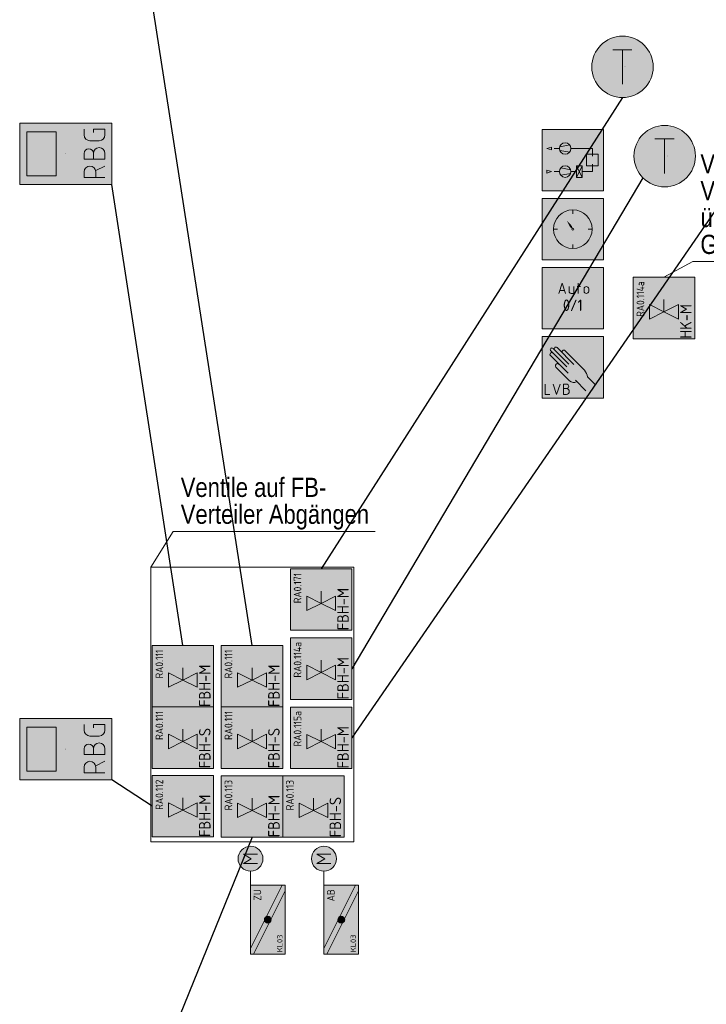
# Model space of a CAD drawing. Header units: metres. Extents: x -13.5 to 10.8, y -3.9 to 32.8.
# Tile 4 of 7: x 3.7 to 8.2, y 2.9 to 9.3. Entities that reach past the tile are written whole.
import ezdxf
from ezdxf.enums import TextEntityAlignment as Align

# ---------------------------------------------------------------- set-up
doc = ezdxf.new("R2010")
doc.units = ezdxf.units.M
doc.header["$MEASUREMENT"] = 0
doc.linetypes.add('DGN Style 5', pattern=[0.010740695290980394, 0.004603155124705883, -0.006137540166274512])
doc.layers.add('INTERN_Bemerkung', color=6, linetype='Continuous', lineweight=30, plot=False)
for name, color, linetype, lineweight in [('TRI_CONNPTS', 7, 'Continuous', 0), ('TRI_H3D', 7, 'Continuous', 0), ('ZWP_480_SYM_E0', 7, 'Continuous', 0), ('ZWP_480_SYM_E0_2D', 7, 'Continuous', 0), ('ZWP_480_SYM_E0_3D', 7, 'Continuous', 0), ('ZWP_480_SYM_SCHWARZ', 7, 'Continuous', 13), ('ZWP_480_SYM_SCHWARZ_2D', 7, 'Continuous', 0), ('ZWP_480_TEXT_1_50_TOP', 7, 'Continuous', 0)]:
    doc.layers.add(name, color=color, linetype=linetype, lineweight=lineweight)
doc.layers.get('TRI_CONNPTS').off()
doc.layers.get('TRI_H3D').off()
doc.styles.add('ISOCP', font='isocp.shx')
doc.styles.add('Style-isocp', font='isocp.shx')
doc.styles.add('ZWP_1 50', font='ARIALN.TTF', dxfattribs={"height": 0.125})

# ---------------------------------------------------------------- blocks, each defined once
blk = doc.blocks.new('*U22')
at = {"color": 5, "linetype": 'Continuous', "lineweight": 13}
for p, q in [((3.401696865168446e-05, -0.007495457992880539), (-0.03746598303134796, -0.007495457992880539)), ((0.007534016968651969, -0.007495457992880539), (0.03753401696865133, -0.06749545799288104))]:
    blk.add_line(p, q, dxfattribs=at)
at = {"color": 5, "linetype": 'Continuous', "lineweight": 13, "flags": 128}
blk.add_lwpolyline([(-0.03746598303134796, -0.06749545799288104), (-0.03746598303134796, 0.06750454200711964), (3.401696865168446e-05, 0.06750454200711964)], dxfattribs=at)
at = {"color": 5, "linetype": 'Continuous', "lineweight": 13, "extrusion": (0, 0, -1)}
blk.add_arc((-3.401696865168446e-05, 0.03000454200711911), 0.0375, 90.00000000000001, 270, dxfattribs=at)
blk = doc.blocks.new('*U23')
at = {"color": 5, "linetype": 'Continuous', "lineweight": 13}
for p, q in [((3.401696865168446e-05, 0.007504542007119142), (-0.03746598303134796, 0.007504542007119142)), ((-0.03746598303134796, -0.06749545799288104), (3.401696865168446e-05, -0.06749545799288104))]:
    blk.add_line(p, q, dxfattribs=at)
at = {"color": 5, "linetype": 'Continuous', "lineweight": 13, "flags": 128}
blk.add_lwpolyline([(3.401696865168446e-05, 0.06750454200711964), (-0.03746598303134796, 0.06750454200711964), (-0.03746598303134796, -0.06749545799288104)], dxfattribs=at)
at = {"color": 5, "linetype": 'Continuous', "lineweight": 13}
for centre, radius in [((3.401696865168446e-05, 0.03750454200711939), 0.03), ((3.401696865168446e-05, -0.0299954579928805), 0.0375)]:
    blk.add_arc(centre, radius, 270, 90, dxfattribs=at)
blk = doc.blocks.new('*U24')
at = {"color": 5, "linetype": 'Continuous', "lineweight": 13}
for p, q in [((3.401696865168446e-05, 0.06750454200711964), (0.03753401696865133, 0.06750454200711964)), ((-0.03746598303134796, -0.0299954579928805), (-0.03746598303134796, 0.03000454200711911))]:
    blk.add_line(p, q, dxfattribs=at)
at = {"color": 5, "linetype": 'Continuous', "lineweight": 13, "flags": 128}
blk.add_lwpolyline([(0.01503401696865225, 0.007504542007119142), (0.03753401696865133, 0.007504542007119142), (0.03753401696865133, -0.06749545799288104), (3.401696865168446e-05, -0.06749545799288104)], dxfattribs=at)
at = {"color": 5, "linetype": 'Continuous', "lineweight": 13, "extrusion": (0, 0, -1)}
for centre, start, end in [((-3.401696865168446e-05, 0.03000454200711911), 0, 90), ((-3.401696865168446e-05, -0.0299954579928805), 270, 0)]:
    blk.add_arc(centre, 0.0375, start, end, dxfattribs=at)
blk = doc.blocks.new('ZWP_480_Raumbediegerät_mit_Display_1')
at = {"color": 5, "lineweight": 13, "flags": 128}
blk.add_lwpolyline([(-0.2000000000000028, 0.2999999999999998), (0.2000000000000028, 0.2999999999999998), (0.2000000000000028, -0.2999999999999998), (-0.2000000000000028, -0.2999999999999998)], close=True, dxfattribs=at)
at = {"color": 254, "lineweight": 13, "extrusion": (0, 0, -1)}
blk.add_solid([(0.2000000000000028, 0.2999999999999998), (-0.2000000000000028, 0.2999999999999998), (0.2000000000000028, -0.2999999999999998), (-0.2000000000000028, -0.2999999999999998)], dxfattribs=at)
at = {"color": 5, "lineweight": 13}
blk.add_3dface([(-0.143552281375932, 0.2535848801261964), (0.1435522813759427, 0.2535848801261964), (0.1435522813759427, 0.06356983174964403), (-0.143552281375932, 0.06356983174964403)], dxfattribs=at)
at = {"color": 5, "linetype": 'Continuous', "lineweight": 13}
for name, p in [('*U22', (-0.117049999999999, -0.1872499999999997)), ('*U23', (0.00295000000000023, -0.1872499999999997)), ('*U24', (0.1229500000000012, -0.1872499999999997))]:
    blk.add_blockref(name, p, dxfattribs=at)
blk = doc.blocks.new('ZWP_480_Raumbediegerät_mit_Display')
at = {"color": 52, "linetype": 'DGN Style 5', "lineweight": 0}
blk.add_line((0, 0.001000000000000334), (0, 0.001299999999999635), dxfattribs=at)
at = {"color": 212, "linetype": 'DGN Style 5', "lineweight": 0}
blk.add_line((0, 0, 0.0009999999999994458), (0, 0.0003999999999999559, 0.0009999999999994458), dxfattribs=at)
at = {"color": 12, "linetype": 'DGN Style 5', "lineweight": 0}
blk.add_line((0, 0), (0, 0.0001999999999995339), dxfattribs=at)
at = {"color": 92, "linetype": 'DGN Style 5', "lineweight": 0}
blk.add_line((0.001000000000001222, 0), (0.001000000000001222, 9.999999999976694e-05), dxfattribs=at)
at = {"color": 32, "linetype": 'DGN Style 5', "lineweight": 0}
blk.add_line((0.2000441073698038, 0), (0.2000441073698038, 0.0004999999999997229), dxfattribs=at)
at = {"color": 5, "lineweight": 13}
blk.add_blockref('ZWP_480_Raumbediegerät_mit_Display_1', (0, 0), dxfattribs=at)
blk = doc.blocks.new('*U32')
at = {"color": 5, "linetype": 'Continuous', "lineweight": 13}
for p, q in [((-0.0625046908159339, 0.1125252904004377), (0.06249530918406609, 0.1125252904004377)), ((-4.690815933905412e-06, -0.1124747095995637), (-4.690815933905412e-06, 0.1125252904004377))]:
    blk.add_line(p, q, dxfattribs=at)
blk = doc.blocks.new('ZWP_480_Fuehler_Temp_1')
at = {"lineweight": 13}
h = blk.add_hatch(color=254, dxfattribs=at)
edge = h.paths.add_edge_path()
edge.add_arc((-0.01602534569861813, 3.579284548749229e-05), 0.2000000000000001, 0, 360)
at = {"color": 5, "lineweight": 13}
blk.add_circle((-0.01602534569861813, 3.579284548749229e-05), 0.2000000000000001, dxfattribs=at)
at = {"color": 5, "linetype": 'Continuous', "lineweight": 13}
blk.add_blockref('*U32', (-0.01704999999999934, -0.0004500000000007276), dxfattribs=at)
blk = doc.blocks.new('ZWP_480_Fuehler_Temp')
at = {"color": 52, "linetype": 'DGN Style 5', "lineweight": 0}
blk.add_line((0, 0.0009999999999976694), (0, 0.00129999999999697), dxfattribs=at)
at = {"color": 212, "linetype": 'DGN Style 5', "lineweight": 0}
blk.add_line((0, 0, 0.0009999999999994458), (0, 0.0003999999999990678, 0.0009999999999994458), dxfattribs=at)
at = {"color": 12, "linetype": 'DGN Style 5', "lineweight": 0}
blk.add_line((0, 0), (0, 0.0001999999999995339), dxfattribs=at)
at = {"color": 92, "linetype": 'DGN Style 5', "lineweight": 0}
blk.add_line((0.001000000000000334, 0), (0.001000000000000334, 9.999999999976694e-05), dxfattribs=at)
at = {"color": 32, "linetype": 'DGN Style 5', "lineweight": 0}
blk.add_line((0.1839746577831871, 0), (0.1839746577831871, 0.0004999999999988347), dxfattribs=at)
at = {"color": 5, "lineweight": 13}
blk.add_blockref('ZWP_480_Fuehler_Temp_1', (0, 0), dxfattribs=at)
blk = doc.blocks.new('_T3D___14')
at = {"layer": 'ZWP_480_TEXT_1_50_TOP', "linetype": 'Continuous'}
for q in [(7.9268733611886, 7.667967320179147, 4.013999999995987), (10.33059551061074, 7.770003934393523, 4.013999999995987)]:
    blk.add_line((8.113993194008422, 7.770003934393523, 4.013999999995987), q, dxfattribs=at)
at = {"layer": 'ZWP_480_TEXT_1_50_TOP', "linetype": 'Continuous', "style": 'ZWP_1 50'}
for s, p in [('Ventil_thermolektrisch_PWM_HK', (8.163993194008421, 8.470003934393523, 4.013999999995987)), ('Verkabelung Ventil', (8.163993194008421, 8.295003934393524, 4.013999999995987)), ('über Auslassdose in ', (8.163993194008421, 8.120003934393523, 4.013999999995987)), ('GK-Wand', (8.163993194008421, 7.945003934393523, 4.013999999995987))]:
    blk.add_text(s, height=0.125, dxfattribs=at).set_placement(p, align=Align.TOP_LEFT)
blk = doc.blocks.new('ZWP_480_Anlsch_Anlagenbild_kl_1')
at = {"color": 250, "lineweight": 13}
for p, q in [((0.1630140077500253, 0.2749999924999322), (0.1279251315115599, 0.2749999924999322)), ((0.1630140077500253, 0.2749999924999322), (0.1279251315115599, 0.2749999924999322)), ((0.1650958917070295, 0.2873209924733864), (0.2296856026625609, 0.298564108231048)), ((0.1650958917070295, 0.2626789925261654), (0.2296856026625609, 0.2514358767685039)), ((0.2380140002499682, 0.2749999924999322), (0.3774953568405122, 0.2749999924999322)), ((0.3774953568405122, 0.2262080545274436), (0.3774953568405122, 0.2749999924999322)), ((0.2359321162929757, 0.1373210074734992), (0.1713424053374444, 0.1485641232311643)), ((0.3105163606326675, 0.1625000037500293), (0.2730163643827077, 0.08750001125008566)), ((0.2730163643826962, 0.1625000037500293), (0.3105163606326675, 0.08750001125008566)), ((0.3774953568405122, 0.1250000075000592), (0.3774953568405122, 0.1737919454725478)), ((0.1630140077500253, 0.1250000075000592), (0.1279251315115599, 0.1250000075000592)), ((0.2359321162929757, 0.1126790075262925), (0.1713424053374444, 0.1014358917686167)), ((0.2380140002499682, 0.1250000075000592), (0.2730163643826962, 0.1250000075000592)), ((0.3774953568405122, 0.1250000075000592), (0.3105163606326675, 0.1250000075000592))]:
    blk.add_line(p, q, dxfattribs=at)
at = {"color": 250, "lineweight": 13, "flags": 128}
blk.add_lwpolyline([(0.04999999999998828, 0.4000000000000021), (0.4499999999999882, 0.4000000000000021), (0.4499999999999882, 0), (0.04999999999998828, 0)], close=True, dxfattribs=at)
at = {"color": 250, "lineweight": 13}
for centre in [(0.2005140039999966, 0.2749999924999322), (0.2005140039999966, 0.1250000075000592)]:
    blk.add_circle(centre, 0.03749999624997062, dxfattribs=at)
at = {"color": 254, "lineweight": 13, "extrusion": (0, 0, -1)}
blk.add_solid([(-0.04999999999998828, 0.4000000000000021), (-0.4499999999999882, 0.4000000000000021), (-0.04999999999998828, 0), (-0.4499999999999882, 0)], dxfattribs=at)
at = {"color": 250, "lineweight": 13}
for points in [[(0.1114918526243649, 0.2843586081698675), (0.0805056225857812, 0.2749999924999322), (0.1114918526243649, 0.2656413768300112)], [(0.339995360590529, 0.2374999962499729), (0.414995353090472, 0.2374999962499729), (0.414995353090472, 0.1625000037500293), (0.339995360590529, 0.1625000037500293)], [(0.0805056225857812, 0.1343586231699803), (0.1114918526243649, 0.1250000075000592), (0.0805056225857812, 0.115641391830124)], [(0.2730163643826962, 0.1625000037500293), (0.3105163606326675, 0.1625000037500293), (0.3105163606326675, 0.08750001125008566), (0.2730163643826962, 0.08750001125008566)]]:
    blk.add_3dface(points, dxfattribs=at)
blk = doc.blocks.new('ZWP_480_Anlsch_Anlagenbild_kl')
at = {"layer": 'ZWP_480_SYM_SCHWARZ', "color": 250, "lineweight": 13}
blk.add_blockref('ZWP_480_Anlsch_Anlagenbild_kl_1', (0, 0), dxfattribs=at)
blk = doc.blocks.new('ZWP_480_Anlsch_Zeitschaltprogramm_kl_1')
at = {"color": 250, "lineweight": 13}
for p, q in [((0.2499999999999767, 0.3257078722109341), (0.2499999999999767, 0.2998709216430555)), ((0.1501290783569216, 0.1999999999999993), (0.124292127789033, 0.1999999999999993)), ((0.3757078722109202, 0.1999999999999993), (0.3498709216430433, 0.1999999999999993)), ((0.2499999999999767, 0.100129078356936), (0.2499999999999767, 0.07429212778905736))]:
    blk.add_line(p, q, dxfattribs=at)
at = {"color": 250, "lineweight": 13, "flags": 128}
blk.add_lwpolyline([(0.04999999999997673, 0.4000000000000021), (0.4499999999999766, 0.4000000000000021), (0.4499999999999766, 0), (0.04999999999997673, 0)], close=True, dxfattribs=at)
at = {"color": 250, "lineweight": 13}
for centre, radius in [((0.2499999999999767, 0.1999999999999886), 0.1257078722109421), ((0.2499999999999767, 0.1999999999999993), 0.006552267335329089)]:
    blk.add_circle(centre, radius, dxfattribs=at)
at = {"color": 254, "lineweight": 13, "extrusion": (0, 0, -1)}
blk.add_solid([(-0.04999999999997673, 0.4000000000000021), (-0.4499999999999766, 0.4000000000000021), (-0.04999999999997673, 0), (-0.4499999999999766, 0)], dxfattribs=at)
at = {"color": 7, "lineweight": 13, "extrusion": (0, 0, -1)}
blk.add_solid([(-0.2499999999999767, 0.1999999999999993), (-0.2558324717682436, 0.2210615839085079), (-0.267446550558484, 0.2131615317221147), (-0.3140187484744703, 0.2941156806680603)], dxfattribs=at)
at = {"color": 7, "lineweight": 13}
blk.add_solid([(0.2499999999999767, 0.1999999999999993), (0.2438553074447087, 0.2209726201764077), (0.2323598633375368, 0.2129009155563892), (0.2111017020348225, 0.2553976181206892)], dxfattribs=at)
blk = doc.blocks.new('ZWP_480_Anlsch_Zeitschaltprogramm_kl')
at = {"layer": 'ZWP_480_SYM_SCHWARZ', "color": 250, "lineweight": 13}
blk.add_blockref('ZWP_480_Anlsch_Zeitschaltprogramm_kl_1', (0, 0), dxfattribs=at)
blk = doc.blocks.new('*U72')
at = {"color": 250, "lineweight": 13}
blk.add_line((0.03187499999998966, -0.03001216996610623), (-0.03187500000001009, -0.03001216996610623), dxfattribs=at)
at = {"color": 250, "lineweight": 13, "flags": 128}
blk.add_lwpolyline([(-0.04500000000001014, -0.06751216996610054), (-1.021405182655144e-14, 0.06748783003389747), (0.04499999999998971, -0.06751216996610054)], dxfattribs=at)
blk = doc.blocks.new('*U73')
at = {"color": 250, "lineweight": 13}
blk.add_line((-0.03000000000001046, 0.04498783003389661), (-0.03000000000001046, -0.01876216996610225), dxfattribs=at)
at = {"color": 250, "lineweight": 13, "flags": 128}
blk.add_lwpolyline([(-0.003750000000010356, -0.04501216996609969), (0.02999999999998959, -0.04501216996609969), (0.02999999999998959, 0.04498783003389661)], dxfattribs=at)
at = {"color": 250, "lineweight": 13}
blk.add_arc((-0.003750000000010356, -0.01876216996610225), 0.02625, 180, 270, dxfattribs=at)
blk = doc.blocks.new('*U74')
at = {"color": 250, "lineweight": 13}
for p, q in [((-0.02250000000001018, 0.02248783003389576), (0.02249999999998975, 0.02248783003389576)), ((-0.007500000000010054, -0.06751216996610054), (-0.007500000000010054, 0.06748783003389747))]:
    blk.add_line(p, q, dxfattribs=at)
blk = doc.blocks.new('*U75')
at = {"color": 250, "lineweight": 13}
for p, q in [((-0.03000000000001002, -0.01501216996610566), (-0.03000000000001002, 0.01498783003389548)), ((0.02999999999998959, 0.01498783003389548), (0.02999999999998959, -0.01501216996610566))]:
    blk.add_line(p, q, dxfattribs=at)
at = {"color": 250, "lineweight": 13, "extrusion": (0, 0, -1)}
for centre, start, end in [((1.021405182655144e-14, 0.01498783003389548), 0, 180), ((1.021405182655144e-14, -0.01501216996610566), 180, 0)]:
    blk.add_arc(centre, 0.03, start, end, dxfattribs=at)
blk = doc.blocks.new('ZWP_480_Anlsch_Anlagenschalter_kl_1')
at = {"color": 250, "lineweight": 13, "flags": 128}
blk.add_lwpolyline([(0.04999999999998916, 0.3999999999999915), (0.4499999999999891, 0.3999999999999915), (0.4499999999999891, 0), (0.04999999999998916, 0)], close=True, dxfattribs=at)
at = {"color": 254, "lineweight": 13, "extrusion": (0, 0, -1)}
blk.add_solid([(-0.04999999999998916, 0.3999999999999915), (-0.4499999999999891, 0.3999999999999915), (-0.04999999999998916, 0), (-0.4499999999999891, 0)], dxfattribs=at)
at = {"color": 250, "lineweight": 13, "xscale": 0.5, "yscale": 0.5}
for name, p in [('*U72', (0.1806249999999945, 0.2649749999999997)), ('*U73', (0.2406249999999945, 0.2537249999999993)), ('*U74', (0.2893749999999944, 0.2649749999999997)), ('*U75', (0.3381249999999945, 0.2537249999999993))]:
    blk.add_blockref(name, p, dxfattribs=at)
at = {"style": 'Style-isocp'}
blk.add_text('0/1', height=0.075, dxfattribs=at).set_placement((0.2499999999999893, 0.1919494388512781), align=Align.TOP_CENTER)
blk = doc.blocks.new('ZWP_480_Anlsch_Anlagenschalter_kl')
at = {"layer": 'ZWP_480_SYM_SCHWARZ_2D', "color": 250, "lineweight": 13}
blk.add_blockref('ZWP_480_Anlsch_Anlagenschalter_kl_1', (0, 0), dxfattribs=at)
blk = doc.blocks.new('*U69')
at = {"color": 250, "linetype": 'Continuous', "lineweight": 13}
for p, q in [((-5.600503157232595e-06, 0.007505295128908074), (-0.03750560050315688, 0.007505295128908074)), ((-0.03750560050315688, -0.06749470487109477), (-5.600503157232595e-06, -0.06749470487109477))]:
    blk.add_line(p, q, dxfattribs=at)
at = {"color": 250, "linetype": 'Continuous', "lineweight": 13, "flags": 128}
blk.add_lwpolyline([(-5.600503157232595e-06, 0.06750529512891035), (-0.03750560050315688, 0.06750529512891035), (-0.03750560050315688, -0.06749470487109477)], dxfattribs=at)
at = {"color": 250, "linetype": 'Continuous', "lineweight": 13}
for centre, radius in [((-5.600503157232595e-06, 0.03750529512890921), 0.03), ((-5.600503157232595e-06, -0.02999470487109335), 0.0375)]:
    blk.add_arc(centre, radius, 270, 90, dxfattribs=at)
blk = doc.blocks.new('ZWP_480_Anlsch_Handeingriff_LVB_kl_1')
at = {"color": 250, "lineweight": 13}
for p, q in [((0.2246111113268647, 0.2198837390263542), (0.1219717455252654, 0.3225231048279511)), ((0.2572866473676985, 0.2189809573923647), (0.1482042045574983, 0.3280634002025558)), ((0.2189658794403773, 0.1619834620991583), (0.1043000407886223, 0.2766493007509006)), ((0.2099979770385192, 0.2027241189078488), (0.1060853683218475, 0.3066367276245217)), ((0.3260307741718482, 0.1820095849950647), (0.1996206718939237, 0.308419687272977)), ((0.2287846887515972, 0.1118131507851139), (0.1394708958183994, 0.2011269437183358)), ((0.3927388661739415, 0.09079423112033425), (0.3454276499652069, 0.1381054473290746)), ((0.3350835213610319, 0.04709888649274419), (0.2663439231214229, 0.1158384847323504))]:
    blk.add_line(p, q, dxfattribs=at)
at = {"color": 250, "lineweight": 13, "flags": 128}
blk.add_lwpolyline([(0.04999999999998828, 0.399999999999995), (0.4499999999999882, 0.399999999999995), (0.4499999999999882, -7.105427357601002e-15), (0.04999999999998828, -7.105427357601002e-15)], close=True, dxfattribs=at)
at = {"color": 250, "linetype": 'Continuous', "lineweight": 13, "flags": 128}
for points in [[(0.06947219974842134, 0.09112764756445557), (0.06947219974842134, 0.02362764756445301), (0.09947219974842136, 0.02362764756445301)], [(0.1219721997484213, 0.09112764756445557), (0.1444721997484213, 0.02362764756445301), (0.1669721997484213, 0.09112764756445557)]]:
    blk.add_lwpolyline(points, dxfattribs=at)
at = {"color": 250, "lineweight": 13}
for centre, radius, start, end in [((0.1140285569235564, 0.3145799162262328), 0.01123336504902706, 45.00000000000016, 225.0000000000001), ((0.1402610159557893, 0.3201202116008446), 0.01123336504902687, 45.00000000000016, 225.0000000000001), ((0.112243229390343, 0.2845924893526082), 0.01123336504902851, 39.18845449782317, 225.0000000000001), ((0.1916774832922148, 0.3004764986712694), 0.01123336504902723, 45.00000000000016, 225.0000000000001), ((0.1505519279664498, 0.2102216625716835), 0.0143353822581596, 39.37731961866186, 225.0000000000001), ((0.2554951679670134, 0.1385236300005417), 0.03777432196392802, 225.0000000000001, 302.1988374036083)]:
    blk.add_arc(centre, radius, start, end, dxfattribs=at)
blk.add_ellipse((0.3180952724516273, 0.1641341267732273), major_axis=(0.02368684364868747, -0.03999673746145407), ratio=0.3535133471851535, start_param=0.6738704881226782, end_param=1.817168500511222, dxfattribs=at)
at = {"color": 254, "lineweight": 13, "extrusion": (0, 0, -1)}
blk.add_solid([(-0.04999999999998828, 0.399999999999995), (-0.4499999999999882, 0.399999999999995), (-0.04999999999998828, -7.105427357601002e-15), (-0.4499999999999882, -7.105427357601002e-15)], dxfattribs=at)
at = {"color": 250, "linetype": 'Continuous', "lineweight": 13, "xscale": 0.5, "yscale": 0.5}
blk.add_blockref('*U69', (0.2082249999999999, 0.0573750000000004), dxfattribs=at)
blk = doc.blocks.new('ZWP_480_Anlsch_Handeingriff_LVB_kl')
at = {"layer": 'ZWP_480_SYM_SCHWARZ', "color": 250, "lineweight": 13}
blk.add_blockref('ZWP_480_Anlsch_Handeingriff_LVB_kl_1', (0, 0), dxfattribs=at)
blk = doc.blocks.new('ZWP_480_BSK_Motor_klein_R_1_1')
at = {"layer": 'ZWP_480_SYM_E0_2D', "lineweight": 13}
h = blk.add_hatch(color=254, dxfattribs=at)
edge = h.paths.add_edge_path()
edge.add_arc((0.3971250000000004, 0.1124999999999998), 0.081, 0, 360)
h = blk.add_hatch(color=5, dxfattribs=at)
edge = h.paths.add_edge_path()
edge.add_arc((0, 0), 0.02250000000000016, 0, 360)
h = blk.add_hatch(color=5, dxfattribs=at)
edge = h.paths.add_edge_path()
edge.add_arc((0, 0), 0.02250000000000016, 0, 360)
at = {"layer": 'ZWP_480_SYM_E0_2D', "color": 5, "lineweight": 13}
for p, q in [((0.3669105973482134, 0.06683448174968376), (0.3669105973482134, 0.1579594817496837)), ((0.3669105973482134, 0.1579594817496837), (0.3972855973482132, 0.1073344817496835)), ((0.3972855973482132, 0.1073344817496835), (0.4276605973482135, 0.1579594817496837)), ((0.4276605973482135, 0.1579594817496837), (0.4276605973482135, 0.06683448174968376)), ((-0.2249999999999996, 0.09363317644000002), (0.1872663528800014, -0.1124999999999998)), ((-0.1872663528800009, 0.1124999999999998), (0.2250000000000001, -0.09363317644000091)), ((0.316125, 0.1124999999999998), (0.2250000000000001, 0.1124999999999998))]:
    blk.add_line(p, q, dxfattribs=at)
at = {"layer": 'ZWP_480_SYM_E0_2D', "color": 5, "lineweight": 13, "flags": 128}
blk.add_lwpolyline([(0.2250000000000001, -0.1124999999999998), (0.2250000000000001, 0.1124999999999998), (-0.2249999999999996, 0.1124999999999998), (-0.2249999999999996, -0.1124999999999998)], close=True, dxfattribs=at)
at = {"layer": 'ZWP_480_SYM_E0_2D', "color": 5, "lineweight": 13}
blk.add_circle((0.3971250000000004, 0.1124999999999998), 0.081, dxfattribs=at)
at = {"layer": 'ZWP_480_SYM_E0_2D', "color": 254, "lineweight": 13}
blk.add_solid([(0.2250000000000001, -0.1124999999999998), (0.2250000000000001, 0.1124999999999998), (-0.2249999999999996, -0.1124999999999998), (-0.2249999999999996, 0.1124999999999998)], dxfattribs=at)
at = {"layer": 'ZWP_480_SYM_E0_3D', "color": 5, "lineweight": 13}
blk.add_circle((0, 0), 0.02250000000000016, dxfattribs=at)
blk.add_circle((0, 0), 0.02250000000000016, dxfattribs=at)
at = {"layer": 'ZWP_480_SYM_E0_2D', "char_height": 0.10125, "style": 'ISOCP'}
for s, insert, attachment_point in [('\\H0.493827x;ZU', (0.1982484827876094, 0.06779667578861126), 6), ('\\H0.345679x;KL03', (-0.211687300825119, -0.07808222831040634), 4)]:
    blk.add_mtext(s, dxfattribs=dict(at, insert=insert, attachment_point=attachment_point))
blk = doc.blocks.new('ZWP_480_BSK_Motor_klein_R_2')
at = {"layer": 'ZWP_480_SYM_E0_3D', "color": 5, "lineweight": 13, "rotation": 90}
blk.add_blockref('ZWP_480_BSK_Motor_klein_R_1_1', (0, 0), dxfattribs=at)
blk = doc.blocks.new('ZWP_480_BSK_Motor_klein_R_1')
at = {"layer": 'ZWP_480_SYM_E0_2D', "lineweight": 13}
h = blk.add_hatch(color=254, dxfattribs=at)
edge = h.paths.add_edge_path()
edge.add_arc((0.3971250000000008, 0.1124999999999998), 0.081, 0, 360)
h = blk.add_hatch(color=5, dxfattribs=at)
edge = h.paths.add_edge_path()
edge.add_arc((0, 0), 0.02250000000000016, 0, 360)
h = blk.add_hatch(color=5, dxfattribs=at)
edge = h.paths.add_edge_path()
edge.add_arc((0, 0), 0.02250000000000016, 0, 360)
at = {"layer": 'ZWP_480_SYM_E0_2D', "color": 5, "lineweight": 13}
for p, q in [((0.3669105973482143, 0.06683448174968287), (0.3669105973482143, 0.1579594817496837)), ((0.3669105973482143, 0.1579594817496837), (0.3972855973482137, 0.1073344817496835)), ((0.3972855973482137, 0.1073344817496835), (0.4276605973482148, 0.1579594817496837)), ((0.4276605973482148, 0.1579594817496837), (0.4276605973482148, 0.06683448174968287)), ((-0.2249999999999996, 0.09363317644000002), (0.1872663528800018, -0.1125000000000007)), ((-0.18726635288, 0.1124999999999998), (0.2250000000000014, -0.09363317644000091)), ((0.3161250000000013, 0.1124999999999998), (0.2250000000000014, 0.1124999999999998))]:
    blk.add_line(p, q, dxfattribs=at)
at = {"layer": 'ZWP_480_SYM_E0_2D', "color": 5, "lineweight": 13, "flags": 128}
blk.add_lwpolyline([(0.2250000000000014, -0.1125000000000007), (0.2250000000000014, 0.1124999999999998), (-0.2249999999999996, 0.1124999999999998), (-0.2249999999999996, -0.1125000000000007)], close=True, dxfattribs=at)
at = {"layer": 'ZWP_480_SYM_E0_2D', "color": 5, "lineweight": 13}
blk.add_circle((0.3971250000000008, 0.1124999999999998), 0.081, dxfattribs=at)
at = {"layer": 'ZWP_480_SYM_E0_2D', "color": 254, "lineweight": 13}
blk.add_solid([(0.2250000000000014, -0.1125000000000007), (0.2250000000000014, 0.1124999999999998), (-0.2249999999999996, -0.1125000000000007), (-0.2249999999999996, 0.1124999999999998)], dxfattribs=at)
at = {"layer": 'ZWP_480_SYM_E0_3D', "color": 5, "lineweight": 13}
blk.add_circle((0, 0), 0.02250000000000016, dxfattribs=at)
blk.add_circle((0, 0), 0.02250000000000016, dxfattribs=at)
at = {"layer": 'ZWP_480_SYM_E0_2D', "char_height": 0.10125, "style": 'ISOCP'}
for s, insert, attachment_point in [('\\H0.493827x;AB', (0.1982484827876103, 0.06779667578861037), 6), ('\\H0.345679x;KL03', (-0.211687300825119, -0.07808222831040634), 4)]:
    blk.add_mtext(s, dxfattribs=dict(at, insert=insert, attachment_point=attachment_point))
blk = doc.blocks.new('ZWP_480_BSK_Motor_klein_R')
at = {"layer": 'ZWP_480_SYM_E0_3D', "color": 5, "lineweight": 13, "rotation": 90}
blk.add_blockref('ZWP_480_BSK_Motor_klein_R_1', (0, 0), dxfattribs=at)
blk = doc.blocks.new('_T3D___15')
at = {"layer": 'ZWP_480_TEXT_1_50_TOP', "linetype": 'Continuous'}
for q in [(4.107247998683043, 5.14432789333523), (5.568877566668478, 5.375903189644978)]:
    blk.add_line((4.253047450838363, 5.375903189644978), q, dxfattribs=at)
at = {"layer": 'ZWP_480_TEXT_1_50_TOP', "linetype": 'Continuous', "style": 'ZWP_1 50'}
for s, p in [('Ventile auf FB-', (4.303047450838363, 5.725903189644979)), ('Verteiler Abgängen', (4.303047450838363, 5.550903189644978))]:
    blk.add_text(s, height=0.125, dxfattribs=at).set_placement(p, align=Align.TOP_LEFT)
blk = doc.blocks.new('ZWP_480_Ventil_thermoelektr_1_3')
at = {"color": 5, "lineweight": 13}
for p, q in [((-0.09377405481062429, 0.02415020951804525), (-1.598721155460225e-14, -0.02273681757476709)), ((-0.09377405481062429, -0.06962384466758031), (-0.09377405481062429, 0.02415020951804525)), ((-1.154631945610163e-14, 0.05726318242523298), (-1.154631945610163e-14, -0.02273681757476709)), ((0.09377405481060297, 0.02415020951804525), (-1.154631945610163e-14, -0.02273681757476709)), ((0.09377405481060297, -0.06962384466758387), (0.09377405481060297, 0.02415020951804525)), ((-1.598721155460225e-14, -0.02273681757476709), (-0.09377405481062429, -0.06962384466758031)), ((-1.154631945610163e-14, -0.02273681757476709), (0.09377405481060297, -0.06962384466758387))]:
    blk.add_line(p, q, dxfattribs=at)
at = {"color": 5, "lineweight": 13, "flags": 128}
blk.add_lwpolyline([(-0.2000000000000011, 0.202224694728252), (0.200000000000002, 0.202224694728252), (0.200000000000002, -0.1977753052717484), (-0.2000000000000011, -0.1977753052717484)], close=True, dxfattribs=at)
blk.add_lwpolyline([(-0.2000000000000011, 0.202224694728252), (0.200000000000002, 0.202224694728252), (0.200000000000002, -0.1977753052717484), (-0.2000000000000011, -0.1977753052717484)], close=True, dxfattribs=at)
at = {"color": 254, "lineweight": 13, "extrusion": (0, 0, -1)}
blk.add_solid([(0.2000000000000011, 0.202224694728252), (-0.200000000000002, 0.202224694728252), (0.2000000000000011, -0.1977753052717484), (-0.200000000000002, -0.1977753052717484)], dxfattribs=at)
blk.add_solid([(0.2000000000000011, 0.202224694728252), (-0.200000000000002, 0.202224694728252), (0.2000000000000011, -0.1977753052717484), (-0.200000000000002, -0.1977753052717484)], dxfattribs=at)
at = {"rotation": 89.99999999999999, "style": 'ISOCP'}
for s, insert, char_height, attachment_point in [('\\H0.277778x;RA0.171', (-0.1785626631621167, 0.1762295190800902), 0.18, 3), ('\\H0.5x;FBH-M', (0.1423107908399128, -0.1977657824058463), 0.15, 4)]:
    blk.add_mtext(s, dxfattribs=dict(at, insert=insert, char_height=char_height, attachment_point=attachment_point))
blk = doc.blocks.new('ZWP_480_Ventil_thermoelektr_4')
at = {"layer": 'ZWP_480_SYM_E0_2D', "color": 5, "lineweight": 13}
blk.add_blockref('ZWP_480_Ventil_thermoelektr_1_3', (0, 0), dxfattribs=at)
blk = doc.blocks.new('ZWP_480_Ventil_thermoelektr_1_4')
at = {"color": 5, "lineweight": 13}
for p, q in [((-0.09377405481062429, 0.02415020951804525), (-1.598721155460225e-14, -0.02273681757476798)), ((-0.09377405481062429, -0.06962384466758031), (-0.09377405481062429, 0.02415020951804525)), ((-1.154631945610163e-14, 0.0572631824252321), (-1.154631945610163e-14, -0.02273681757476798)), ((0.09377405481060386, 0.02415020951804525), (-1.154631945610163e-14, -0.02273681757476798)), ((0.09377405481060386, -0.06962384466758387), (0.09377405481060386, 0.02415020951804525)), ((-1.598721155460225e-14, -0.02273681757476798), (-0.09377405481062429, -0.06962384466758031)), ((-1.154631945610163e-14, -0.02273681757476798), (0.09377405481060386, -0.06962384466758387))]:
    blk.add_line(p, q, dxfattribs=at)
at = {"color": 5, "lineweight": 13, "flags": 128}
blk.add_lwpolyline([(-0.2000000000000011, 0.202224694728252), (0.2000000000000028, 0.202224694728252), (0.2000000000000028, -0.1977753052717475), (-0.2000000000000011, -0.1977753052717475)], close=True, dxfattribs=at)
blk.add_lwpolyline([(-0.2000000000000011, 0.202224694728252), (0.2000000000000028, 0.202224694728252), (0.2000000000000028, -0.1977753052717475), (-0.2000000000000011, -0.1977753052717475)], close=True, dxfattribs=at)
at = {"color": 254, "lineweight": 13, "extrusion": (0, 0, -1)}
blk.add_solid([(0.2000000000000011, 0.202224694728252), (-0.2000000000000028, 0.202224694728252), (0.2000000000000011, -0.1977753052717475), (-0.2000000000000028, -0.1977753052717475)], dxfattribs=at)
blk.add_solid([(0.2000000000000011, 0.202224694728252), (-0.2000000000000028, 0.202224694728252), (0.2000000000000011, -0.1977753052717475), (-0.2000000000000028, -0.1977753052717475)], dxfattribs=at)
at = {"rotation": 89.99999999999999, "style": 'ISOCP'}
for s, insert, char_height, attachment_point in [('\\H0.277778x;RA0.114a', (-0.1785626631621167, 0.1762295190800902), 0.18, 3), ('\\H0.5x;FBH-M', (0.1423107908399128, -0.1977657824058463), 0.15, 4)]:
    blk.add_mtext(s, dxfattribs=dict(at, insert=insert, char_height=char_height, attachment_point=attachment_point))
blk = doc.blocks.new('ZWP_480_Ventil_thermoelektr_5')
at = {"layer": 'ZWP_480_SYM_E0_2D', "color": 5, "lineweight": 13}
blk.add_blockref('ZWP_480_Ventil_thermoelektr_1_4', (0, 0), dxfattribs=at)
blk = doc.blocks.new('ZWP_480_Ventil_thermoelektr_1_5')
at = {"color": 5, "lineweight": 13}
for p, q in [((-0.09377405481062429, 0.02415020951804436), (-1.598721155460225e-14, -0.02273681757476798)), ((-0.09377405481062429, -0.0696238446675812), (-0.09377405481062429, 0.02415020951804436)), ((-1.332267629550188e-14, 0.0572631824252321), (-1.332267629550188e-14, -0.02273681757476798)), ((0.09377405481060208, 0.02415020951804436), (-1.332267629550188e-14, -0.02273681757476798)), ((0.09377405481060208, -0.06962384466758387), (0.09377405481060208, 0.02415020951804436)), ((-1.598721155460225e-14, -0.02273681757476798), (-0.09377405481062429, -0.0696238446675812)), ((-1.332267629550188e-14, -0.02273681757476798), (0.09377405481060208, -0.06962384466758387))]:
    blk.add_line(p, q, dxfattribs=at)
at = {"color": 5, "lineweight": 13, "flags": 128}
blk.add_lwpolyline([(-0.2000000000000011, 0.2022246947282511), (0.2000000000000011, 0.2022246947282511), (0.2000000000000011, -0.1977753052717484), (-0.2000000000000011, -0.1977753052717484)], close=True, dxfattribs=at)
blk.add_lwpolyline([(-0.2000000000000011, 0.2022246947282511), (0.2000000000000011, 0.2022246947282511), (0.2000000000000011, -0.1977753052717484), (-0.2000000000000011, -0.1977753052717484)], close=True, dxfattribs=at)
at = {"color": 254, "lineweight": 13, "extrusion": (0, 0, -1)}
blk.add_solid([(0.2000000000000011, 0.2022246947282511), (-0.2000000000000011, 0.2022246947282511), (0.2000000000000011, -0.1977753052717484), (-0.2000000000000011, -0.1977753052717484)], dxfattribs=at)
blk.add_solid([(0.2000000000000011, 0.2022246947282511), (-0.2000000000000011, 0.2022246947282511), (0.2000000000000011, -0.1977753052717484), (-0.2000000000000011, -0.1977753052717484)], dxfattribs=at)
at = {"rotation": 89.99999999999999, "style": 'ISOCP'}
for s, insert, char_height, attachment_point in [('\\H0.277778x;RA0.114a', (-0.1785626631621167, 0.1762295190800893), 0.18, 3), ('\\H0.5x;HK-M', (0.1423107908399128, -0.1977657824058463), 0.15, 4)]:
    blk.add_mtext(s, dxfattribs=dict(at, insert=insert, char_height=char_height, attachment_point=attachment_point))
blk = doc.blocks.new('ZWP_480_Ventil_thermoelektr_6')
at = {"layer": 'ZWP_480_SYM_E0_2D', "color": 5, "lineweight": 13}
blk.add_blockref('ZWP_480_Ventil_thermoelektr_1_5', (0, 0), dxfattribs=at)
blk = doc.blocks.new('ZWP_480_Ventil_thermoelektr_1_6')
at = {"color": 5, "lineweight": 13}
for p, q in [((-0.09377405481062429, 0.02415020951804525), (-1.598721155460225e-14, -0.02273681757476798)), ((-0.09377405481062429, -0.06962384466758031), (-0.09377405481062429, 0.02415020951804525)), ((-1.243449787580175e-14, 0.0572631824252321), (-1.243449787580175e-14, -0.02273681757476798)), ((0.09377405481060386, 0.02415020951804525), (-1.243449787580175e-14, -0.02273681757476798)), ((0.09377405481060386, -0.06962384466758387), (0.09377405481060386, 0.02415020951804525)), ((-1.598721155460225e-14, -0.02273681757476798), (-0.09377405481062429, -0.06962384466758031)), ((-1.243449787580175e-14, -0.02273681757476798), (0.09377405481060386, -0.06962384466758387))]:
    blk.add_line(p, q, dxfattribs=at)
at = {"color": 5, "lineweight": 13, "flags": 128}
blk.add_lwpolyline([(-0.2000000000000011, 0.202224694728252), (0.2000000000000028, 0.202224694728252), (0.2000000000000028, -0.1977753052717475), (-0.2000000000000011, -0.1977753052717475)], close=True, dxfattribs=at)
blk.add_lwpolyline([(-0.2000000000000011, 0.202224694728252), (0.2000000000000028, 0.202224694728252), (0.2000000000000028, -0.1977753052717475), (-0.2000000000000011, -0.1977753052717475)], close=True, dxfattribs=at)
at = {"color": 254, "lineweight": 13, "extrusion": (0, 0, -1)}
blk.add_solid([(0.2000000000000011, 0.202224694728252), (-0.2000000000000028, 0.202224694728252), (0.2000000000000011, -0.1977753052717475), (-0.2000000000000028, -0.1977753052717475)], dxfattribs=at)
blk.add_solid([(0.2000000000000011, 0.202224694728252), (-0.2000000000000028, 0.202224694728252), (0.2000000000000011, -0.1977753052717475), (-0.2000000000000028, -0.1977753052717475)], dxfattribs=at)
at = {"rotation": 89.99999999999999, "style": 'ISOCP'}
for s, insert, char_height, attachment_point in [('\\H0.277778x;RA0.115a', (-0.1785626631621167, 0.1762295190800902), 0.18, 3), ('\\H0.5x;FBH-M', (0.1423107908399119, -0.1977657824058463), 0.15, 4)]:
    blk.add_mtext(s, dxfattribs=dict(at, insert=insert, char_height=char_height, attachment_point=attachment_point))
blk = doc.blocks.new('ZWP_480_Ventil_thermoelektr_7')
at = {"layer": 'ZWP_480_SYM_E0_2D', "color": 5, "lineweight": 13}
blk.add_blockref('ZWP_480_Ventil_thermoelektr_1_6', (0, 0), dxfattribs=at)
blk = doc.blocks.new('ZWP_480_Ventil_thermoelektr_1_7')
at = {"color": 5, "lineweight": 13}
for p, q in [((-0.09377405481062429, 0.02415020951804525), (-1.598721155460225e-14, -0.02273681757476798)), ((-0.09377405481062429, -0.06962384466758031), (-0.09377405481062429, 0.02415020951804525)), ((-1.243449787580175e-14, 0.0572631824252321), (-1.243449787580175e-14, -0.02273681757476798)), ((0.09377405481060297, 0.02415020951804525), (-1.243449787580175e-14, -0.02273681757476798)), ((0.09377405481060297, -0.06962384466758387), (0.09377405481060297, 0.02415020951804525)), ((-1.598721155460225e-14, -0.02273681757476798), (-0.09377405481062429, -0.06962384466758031)), ((-1.243449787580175e-14, -0.02273681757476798), (0.09377405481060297, -0.06962384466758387))]:
    blk.add_line(p, q, dxfattribs=at)
at = {"color": 5, "lineweight": 13, "flags": 128}
blk.add_lwpolyline([(-0.2000000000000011, 0.202224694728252), (0.200000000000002, 0.202224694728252), (0.200000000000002, -0.1977753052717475), (-0.2000000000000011, -0.1977753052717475)], close=True, dxfattribs=at)
blk.add_lwpolyline([(-0.2000000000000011, 0.202224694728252), (0.200000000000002, 0.202224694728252), (0.200000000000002, -0.1977753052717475), (-0.2000000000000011, -0.1977753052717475)], close=True, dxfattribs=at)
at = {"color": 254, "lineweight": 13, "extrusion": (0, 0, -1)}
blk.add_solid([(0.2000000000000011, 0.202224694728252), (-0.200000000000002, 0.202224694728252), (0.2000000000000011, -0.1977753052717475), (-0.200000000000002, -0.1977753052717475)], dxfattribs=at)
blk.add_solid([(0.2000000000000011, 0.202224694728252), (-0.200000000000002, 0.202224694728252), (0.2000000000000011, -0.1977753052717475), (-0.200000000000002, -0.1977753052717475)], dxfattribs=at)
at = {"rotation": 89.99999999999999, "style": 'ISOCP'}
for s, insert, char_height, attachment_point in [('\\H0.277778x;RA0.113', (-0.1785626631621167, 0.1762295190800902), 0.18, 3), ('\\H0.5x;FBH-M', (0.1423107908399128, -0.1977657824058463), 0.15, 4)]:
    blk.add_mtext(s, dxfattribs=dict(at, insert=insert, char_height=char_height, attachment_point=attachment_point))
blk = doc.blocks.new('ZWP_480_Ventil_thermoelektr_8')
at = {"layer": 'ZWP_480_SYM_E0_2D', "color": 5, "lineweight": 13}
blk.add_blockref('ZWP_480_Ventil_thermoelektr_1_7', (0, 0), dxfattribs=at)
blk = doc.blocks.new('ZWP_480_Ventil_thermoelektr_1_8')
at = {"color": 5, "lineweight": 13}
for p, q in [((-0.09377405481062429, 0.02415020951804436), (-1.598721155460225e-14, -0.02273681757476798)), ((-0.09377405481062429, -0.0696238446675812), (-0.09377405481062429, 0.02415020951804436)), ((-1.243449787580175e-14, 0.0572631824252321), (-1.243449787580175e-14, -0.02273681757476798)), ((0.09377405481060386, 0.02415020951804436), (-1.243449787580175e-14, -0.02273681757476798)), ((0.09377405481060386, -0.06962384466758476), (0.09377405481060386, 0.02415020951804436)), ((-1.598721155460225e-14, -0.02273681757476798), (-0.09377405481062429, -0.0696238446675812)), ((-1.243449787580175e-14, -0.02273681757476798), (0.09377405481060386, -0.06962384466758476))]:
    blk.add_line(p, q, dxfattribs=at)
at = {"color": 5, "lineweight": 13, "flags": 128}
blk.add_lwpolyline([(-0.2000000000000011, 0.2022246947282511), (0.200000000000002, 0.2022246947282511), (0.200000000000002, -0.1977753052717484), (-0.2000000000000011, -0.1977753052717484)], close=True, dxfattribs=at)
blk.add_lwpolyline([(-0.2000000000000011, 0.2022246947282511), (0.200000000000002, 0.2022246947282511), (0.200000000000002, -0.1977753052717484), (-0.2000000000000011, -0.1977753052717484)], close=True, dxfattribs=at)
at = {"color": 254, "lineweight": 13, "extrusion": (0, 0, -1)}
blk.add_solid([(0.2000000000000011, 0.2022246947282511), (-0.200000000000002, 0.2022246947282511), (0.2000000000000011, -0.1977753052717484), (-0.200000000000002, -0.1977753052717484)], dxfattribs=at)
blk.add_solid([(0.2000000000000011, 0.2022246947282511), (-0.200000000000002, 0.2022246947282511), (0.2000000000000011, -0.1977753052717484), (-0.200000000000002, -0.1977753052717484)], dxfattribs=at)
at = {"rotation": 89.99999999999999, "style": 'ISOCP'}
for s, insert, char_height, attachment_point in [('\\H0.277778x;RA0.113', (-0.1785626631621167, 0.1762295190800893), 0.18, 3), ('\\H0.5x;FBH-S', (0.1423107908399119, -0.1977657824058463), 0.15, 4)]:
    blk.add_mtext(s, dxfattribs=dict(at, insert=insert, char_height=char_height, attachment_point=attachment_point))
blk = doc.blocks.new('ZWP_480_Ventil_thermoelektr_9')
at = {"layer": 'ZWP_480_SYM_E0_2D', "color": 5, "lineweight": 13}
blk.add_blockref('ZWP_480_Ventil_thermoelektr_1_8', (0, 0), dxfattribs=at)
blk = doc.blocks.new('ZWP_480_Ventil_thermoelektr_1_9')
at = {"color": 5, "lineweight": 13}
for p, q in [((-0.09377405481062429, 0.02415020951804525), (-1.598721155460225e-14, -0.02273681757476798)), ((-0.09377405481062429, -0.06962384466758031), (-0.09377405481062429, 0.02415020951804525)), ((-1.243449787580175e-14, 0.0572631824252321), (-1.243449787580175e-14, -0.02273681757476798)), ((0.09377405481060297, 0.02415020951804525), (-1.243449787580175e-14, -0.02273681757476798)), ((0.09377405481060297, -0.06962384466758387), (0.09377405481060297, 0.02415020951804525)), ((-1.598721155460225e-14, -0.02273681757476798), (-0.09377405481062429, -0.06962384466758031)), ((-1.243449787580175e-14, -0.02273681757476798), (0.09377405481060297, -0.06962384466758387))]:
    blk.add_line(p, q, dxfattribs=at)
at = {"color": 5, "lineweight": 13, "flags": 128}
blk.add_lwpolyline([(-0.200000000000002, 0.202224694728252), (0.2000000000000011, 0.202224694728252), (0.2000000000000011, -0.1977753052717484), (-0.200000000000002, -0.1977753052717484)], close=True, dxfattribs=at)
blk.add_lwpolyline([(-0.200000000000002, 0.202224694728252), (0.2000000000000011, 0.202224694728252), (0.2000000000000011, -0.1977753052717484), (-0.200000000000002, -0.1977753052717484)], close=True, dxfattribs=at)
at = {"color": 254, "lineweight": 13, "extrusion": (0, 0, -1)}
blk.add_solid([(0.200000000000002, 0.202224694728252), (-0.2000000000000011, 0.202224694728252), (0.200000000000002, -0.1977753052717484), (-0.2000000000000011, -0.1977753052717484)], dxfattribs=at)
blk.add_solid([(0.200000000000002, 0.202224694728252), (-0.2000000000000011, 0.202224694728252), (0.200000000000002, -0.1977753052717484), (-0.2000000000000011, -0.1977753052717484)], dxfattribs=at)
at = {"rotation": 89.99999999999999, "style": 'ISOCP'}
for s, insert, char_height, attachment_point in [('\\H0.277778x;RA0.112', (-0.1785626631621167, 0.1762295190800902), 0.18, 3), ('\\H0.5x;FBH-M', (0.1423107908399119, -0.1977657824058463), 0.15, 4)]:
    blk.add_mtext(s, dxfattribs=dict(at, insert=insert, char_height=char_height, attachment_point=attachment_point))
blk = doc.blocks.new('ZWP_480_Ventil_thermoelektr_10')
at = {"layer": 'ZWP_480_SYM_E0_2D', "color": 5, "lineweight": 13}
blk.add_blockref('ZWP_480_Ventil_thermoelektr_1_9', (0, 0), dxfattribs=at)
blk = doc.blocks.new('ZWP_480_Ventil_thermoelektr_1_10')
at = {"color": 5, "lineweight": 13}
for p, q in [((-0.09377405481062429, 0.02415020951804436), (-1.598721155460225e-14, -0.02273681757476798)), ((-0.09377405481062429, -0.0696238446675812), (-0.09377405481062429, 0.02415020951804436)), ((-1.243449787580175e-14, 0.0572631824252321), (-1.243449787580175e-14, -0.02273681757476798)), ((0.09377405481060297, 0.02415020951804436), (-1.243449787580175e-14, -0.02273681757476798)), ((0.09377405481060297, -0.06962384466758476), (0.09377405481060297, 0.02415020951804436)), ((-1.598721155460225e-14, -0.02273681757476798), (-0.09377405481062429, -0.0696238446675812)), ((-1.243449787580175e-14, -0.02273681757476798), (0.09377405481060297, -0.06962384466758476))]:
    blk.add_line(p, q, dxfattribs=at)
at = {"color": 5, "lineweight": 13, "flags": 128}
blk.add_lwpolyline([(-0.2000000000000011, 0.202224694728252), (0.200000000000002, 0.202224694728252), (0.200000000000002, -0.1977753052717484), (-0.2000000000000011, -0.1977753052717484)], close=True, dxfattribs=at)
blk.add_lwpolyline([(-0.2000000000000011, 0.202224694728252), (0.200000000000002, 0.202224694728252), (0.200000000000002, -0.1977753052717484), (-0.2000000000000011, -0.1977753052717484)], close=True, dxfattribs=at)
at = {"color": 254, "lineweight": 13, "extrusion": (0, 0, -1)}
blk.add_solid([(0.2000000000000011, 0.202224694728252), (-0.200000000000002, 0.202224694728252), (0.2000000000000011, -0.1977753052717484), (-0.200000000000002, -0.1977753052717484)], dxfattribs=at)
blk.add_solid([(0.2000000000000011, 0.202224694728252), (-0.200000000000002, 0.202224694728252), (0.2000000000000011, -0.1977753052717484), (-0.200000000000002, -0.1977753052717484)], dxfattribs=at)
at = {"rotation": 89.99999999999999, "style": 'ISOCP'}
for s, insert, char_height, attachment_point in [('\\H0.277778x;RA0.111', (-0.1785626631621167, 0.1762295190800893), 0.18, 3), ('\\H0.5x;FBH-M', (0.1423107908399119, -0.1977657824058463), 0.15, 4)]:
    blk.add_mtext(s, dxfattribs=dict(at, insert=insert, char_height=char_height, attachment_point=attachment_point))
blk = doc.blocks.new('ZWP_480_Ventil_thermoelektr_11')
at = {"layer": 'ZWP_480_SYM_E0_2D', "color": 5, "lineweight": 13}
blk.add_blockref('ZWP_480_Ventil_thermoelektr_1_10', (0, 0), dxfattribs=at)
blk = doc.blocks.new('ZWP_480_Ventil_thermoelektr_1_11')
at = {"color": 5, "lineweight": 13}
for p, q in [((-0.09377405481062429, 0.02415020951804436), (-1.598721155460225e-14, -0.02273681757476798)), ((-0.09377405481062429, -0.0696238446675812), (-0.09377405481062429, 0.02415020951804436)), ((-1.154631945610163e-14, 0.0572631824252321), (-1.154631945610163e-14, -0.02273681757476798)), ((0.09377405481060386, 0.02415020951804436), (-1.154631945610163e-14, -0.02273681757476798)), ((0.09377405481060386, -0.06962384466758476), (0.09377405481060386, 0.02415020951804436)), ((-1.598721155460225e-14, -0.02273681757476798), (-0.09377405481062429, -0.0696238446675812)), ((-1.154631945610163e-14, -0.02273681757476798), (0.09377405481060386, -0.06962384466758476))]:
    blk.add_line(p, q, dxfattribs=at)
at = {"color": 5, "lineweight": 13, "flags": 128}
blk.add_lwpolyline([(-0.2000000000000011, 0.202224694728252), (0.2000000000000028, 0.202224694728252), (0.2000000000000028, -0.1977753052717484), (-0.2000000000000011, -0.1977753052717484)], close=True, dxfattribs=at)
blk.add_lwpolyline([(-0.2000000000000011, 0.202224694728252), (0.2000000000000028, 0.202224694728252), (0.2000000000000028, -0.1977753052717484), (-0.2000000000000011, -0.1977753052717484)], close=True, dxfattribs=at)
at = {"color": 254, "lineweight": 13, "extrusion": (0, 0, -1)}
blk.add_solid([(0.2000000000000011, 0.202224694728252), (-0.2000000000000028, 0.202224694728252), (0.2000000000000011, -0.1977753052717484), (-0.2000000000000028, -0.1977753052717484)], dxfattribs=at)
blk.add_solid([(0.2000000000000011, 0.202224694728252), (-0.2000000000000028, 0.202224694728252), (0.2000000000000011, -0.1977753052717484), (-0.2000000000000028, -0.1977753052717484)], dxfattribs=at)
at = {"rotation": 89.99999999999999, "style": 'ISOCP'}
for s, insert, char_height, attachment_point in [('\\H0.277778x;RA0.111', (-0.1785626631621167, 0.1762295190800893), 0.18, 3), ('\\H0.5x;FBH-S', (0.1423107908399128, -0.1977657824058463), 0.15, 4)]:
    blk.add_mtext(s, dxfattribs=dict(at, insert=insert, char_height=char_height, attachment_point=attachment_point))
blk = doc.blocks.new('ZWP_480_Ventil_thermoelektr_12')
at = {"layer": 'ZWP_480_SYM_E0_2D', "color": 5, "lineweight": 13}
blk.add_blockref('ZWP_480_Ventil_thermoelektr_1_11', (0, 0), dxfattribs=at)

msp = doc.modelspace()

# ---------------------------------------------------------------- linework, layer by layer
at = {"layer": 'INTERN_Bemerkung', "color": 6, "lineweight": 30}
msp.add_line((5.245167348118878, 5.269113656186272), (4.332634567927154, 11.16575956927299), dxfattribs=at)
at = {"layer": 'INTERN_Bemerkung', "lineweight": 30}
for p, q in [((9.67024838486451, 10.15083784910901), (5.895167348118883, 4.668332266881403)), ((7.656946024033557, 8.83868744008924), (5.69516734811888, 5.768332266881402)), ((7.790100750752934, 8.315861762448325), (5.895167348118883, 5.118332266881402)), ((4.795167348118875, 5.269113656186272), (4.332634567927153, 8.272256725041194)), ((4.595167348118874, 4.222116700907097), (4.332634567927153, 4.39433208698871)), ((5.245167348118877, 4.019895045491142), (4.165597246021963, 1.361972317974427))]:
    msp.add_line(p, q, dxfattribs=at)
at = {"layer": 'ZWP_480_SYM_E0', "color": 5, "lineweight": 13}
msp.add_3dface([(4.585364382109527, 5.780539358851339), (5.908294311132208, 5.780539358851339), (5.908294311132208, 3.989338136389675), (4.585364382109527, 3.989338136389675)], dxfattribs=at)

# ---------------------------------------------------------------- block references
at = {"layer": 'TRI_CONNPTS'}
for name, p in [('ZWP_480_Anlsch_Anlagenbild_kl', (7.083514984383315, 8.231550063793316, 4.009)), ('ZWP_480_Anlsch_Zeitschaltprogramm_kl', (7.083514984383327, 7.781550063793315, 4.009)), ('ZWP_480_Anlsch_Anlagenschalter_kl', (7.083514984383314, 7.331550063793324, 4.009)), ('ZWP_480_Ventil_thermoelektr_6', (7.926873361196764, 7.465742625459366, 4.009)), ('ZWP_480_Anlsch_Handeingriff_LVB_kl', (7.083514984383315, 6.881550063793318, 4.009)), ('ZWP_480_Ventil_thermoelektr_4', (5.69516734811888, 5.56610757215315, 4.009)), ('ZWP_480_Ventil_thermoelektr_11', (4.795167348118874, 5.06688896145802, 4.009)), ('ZWP_480_Ventil_thermoelektr_11', (5.245167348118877, 5.06688896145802, 4.009)), ('ZWP_480_Ventil_thermoelektr_5', (5.69516734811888, 5.11610757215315, 4.009)), ('ZWP_480_Ventil_thermoelektr_12', (4.795167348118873, 4.666888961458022, 4.009)), ('ZWP_480_Ventil_thermoelektr_12', (5.245167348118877, 4.666888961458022, 4.009)), ('ZWP_480_Ventil_thermoelektr_7', (5.695167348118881, 4.666107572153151, 4.009)), ('ZWP_480_Ventil_thermoelektr_10', (4.795167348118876, 4.219892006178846, 4.009)), ('ZWP_480_Ventil_thermoelektr_8', (5.245167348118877, 4.217670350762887, 4.009)), ('ZWP_480_Ventil_thermoelektr_9', (5.645167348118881, 4.217670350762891, 4.009)), ('ZWP_480_BSK_Motor_klein_R_2', (5.347750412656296, 3.483232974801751, 4.009)), ('ZWP_480_BSK_Motor_klein_R', (5.825665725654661, 3.483232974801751, 4.009))]:
    msp.add_blockref(name, p, dxfattribs=at)
at = {"layer": 'TRI_H3D', "color": 7, "linetype": 'Continuous', "lineweight": 0}
for name, p in [('_T3D___14', (8.163993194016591e-12, 8.470003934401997e-12)), ('_T3D___15', (0.4781163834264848, 0.6362114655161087))]:
    msp.add_blockref(name, p, dxfattribs=at)
at = {"layer": 'ZWP_480_SYM_E0', "color": 12, "linetype": 'DGN Style 5', "lineweight": 0}
for p in [(7.672971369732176, 9.038651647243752, 4.009), (7.947547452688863, 8.457247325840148, 4.009)]:
    msp.add_blockref('ZWP_480_Fuehler_Temp', p, dxfattribs=at)
at = {"layer": 'ZWP_480_SYM_E0', "color": 12, "linetype": 'DGN Style 5', "lineweight": 0, "rotation": 90}
for p in [(4.032634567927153, 8.472256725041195, 4.009), (4.032634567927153, 4.594332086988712, 4.009)]:
    msp.add_blockref('ZWP_480_Raumbediegerät_mit_Display', p, dxfattribs=at)

doc.saveas('drawing.dxf')
